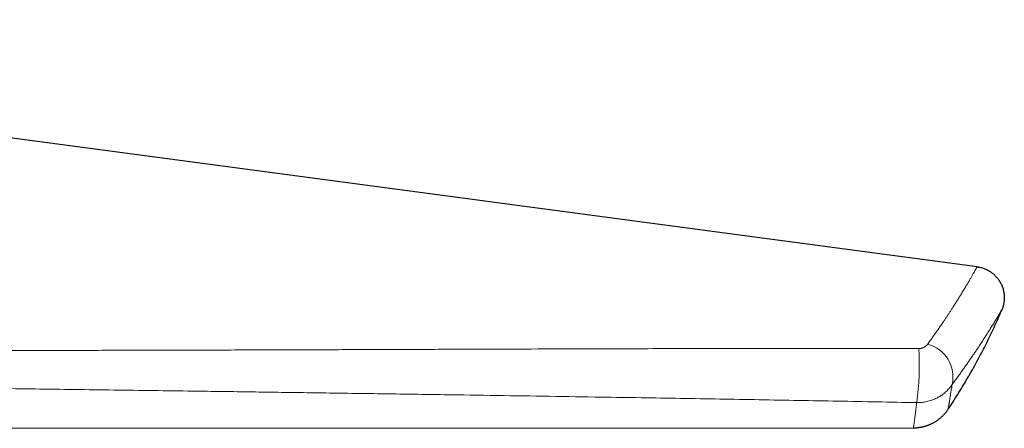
# Model space of a CAD drawing. Header units: millimetres. Extents: x 8 to 549, y 12 to 450.
# Tile 172 of 172: x 489 to 536, y 423 to 442. Entities that reach past the tile are written whole.
import ezdxf

# ---------------------------------------------------------------- set-up
doc = ezdxf.new("R2010")
doc.units = ezdxf.units.MM

msp = doc.modelspace()

# ---------------------------------------------------------------- linework, layer by layer
at = {"color": 7, "linetype": 'Continuous', "lineweight": 30}
for p, q in [((534.841, 430.645), (445.986, 442.483)), ((536.022, 428.569), (536.023, 428.57)), ((476.065, 422.901), (531.788, 422.925)), ((531.788, 422.926), (531.788, 422.926))]:
    msp.add_line(p, q, dxfattribs=at)
at = {"color": 252, "linetype": 'Continuous', "lineweight": 0}
for centre, radius, start, end in [((520.197, 425.866), 11.871, 351.5964, 4.1349), ((532.084, 425.372), 1.598, 346.4379, 76.2389)]:
    msp.add_arc(centre, radius, start, end, dxfattribs=at)
for points, knots in [([(532.464, 426.924), (532.508, 426.985), (532.596, 427.107), (532.723, 427.286), (532.847, 427.463), (532.968, 427.636), (533.084, 427.806), (533.19, 427.961), (533.286, 428.104), (533.372, 428.233), (533.456, 428.36), (533.538, 428.484), (533.617, 428.606), (533.687, 428.715), (533.749, 428.812), (533.803, 428.898), (533.857, 428.982), (533.908, 429.064), (533.958, 429.144), (534.007, 429.222), (534.054, 429.298), (534.105, 429.382), (534.161, 429.473), (534.22, 429.57), (534.276, 429.664), (534.33, 429.753), (534.38, 429.839), (534.428, 429.92), (534.473, 429.996), (534.514, 430.068), (534.554, 430.135), (534.59, 430.199), (534.624, 430.258), (534.653, 430.309), (534.678, 430.353), (534.699, 430.39), (534.718, 430.424), (534.736, 430.456), (534.752, 430.485), (534.767, 430.512), (534.781, 430.536), (534.795, 430.561), (534.808, 430.585), (534.82, 430.607), (534.83, 430.624), (534.836, 430.636), (534.84, 430.643), (534.841, 430.645), (534.841, 430.645), (534.841, 430.645)], [0, 0, 0, 0, 0.027818, 0.055639, 0.083457, 0.111372, 0.139291, 0.167207, 0.189818, 0.21243, 0.235041, 0.257708, 0.280376, 0.303043, 0.320124, 0.337205, 0.354296, 0.371388, 0.388258, 0.405128, 0.422009, 0.43889, 0.462455, 0.486021, 0.509586, 0.53322, 0.556857, 0.580491, 0.603369, 0.626249, 0.649128, 0.672074, 0.695022, 0.717969, 0.735277, 0.752586, 0.769908, 0.78723, 0.804281, 0.821331, 0.838395, 0.855459, 0.879506, 0.903555, 0.927602, 0.951732, 0.975865, 0.999995, 1, 1, 1, 1]), ([(536.023, 428.57), (536.023, 428.57), (536.022, 428.569), (536.017, 428.559), (536.008, 428.544), (535.995, 428.523), (535.98, 428.498), (535.963, 428.468), (535.944, 428.437), (535.923, 428.401), (535.899, 428.362), (535.873, 428.319), (535.842, 428.268), (535.805, 428.207), (535.761, 428.135), (535.714, 428.057), (535.662, 427.973), (535.607, 427.884), (535.55, 427.792), (535.49, 427.696), (535.426, 427.595), (535.359, 427.489), (535.293, 427.385), (535.227, 427.283), (535.163, 427.184), (535.096, 427.082), (535.028, 426.978), (534.958, 426.871), (534.878, 426.752), (534.79, 426.62), (534.691, 426.474), (534.588, 426.323), (534.482, 426.169), (534.372, 426.012), (534.258, 425.851), (534.142, 425.687), (534.021, 425.519), (533.897, 425.348), (533.769, 425.174), (533.681, 425.056), (533.637, 424.997)], [0, 0, 0, 0, 0.027077, 0.054165, 0.081257, 0.108346, 0.135423, 0.15819, 0.18096, 0.203727, 0.226099, 0.248472, 0.270844, 0.299475, 0.328118, 0.356765, 0.385409, 0.41404, 0.441296, 0.468562, 0.495832, 0.523099, 0.550355, 0.57324, 0.596126, 0.619011, 0.641557, 0.664104, 0.68665, 0.715176, 0.743711, 0.77225, 0.800786, 0.829312, 0.857708, 0.886106, 0.914502, 0.943, 0.971501, 1, 1, 1, 1]), ([(471.844, 426.63), (473.077, 426.628), (475.542, 426.625), (479.24, 426.623), (482.938, 426.624), (486.349, 426.626), (489.474, 426.631), (492.313, 426.636), (495.152, 426.642), (497.99, 426.65), (500.829, 426.658), (503.667, 426.667), (506.505, 426.677), (509.238, 426.686), (511.866, 426.695), (514.389, 426.704), (516.702, 426.711), (518.804, 426.716), (520.696, 426.721), (522.587, 426.724), (524.477, 426.726), (526.368, 426.728), (528.258, 426.727), (530.148, 426.726), (531.408, 426.723), (532.037, 426.722)], [0, 0, 0, 0, 0.061369, 0.122737, 0.184106, 0.245475, 0.292605, 0.339735, 0.386865, 0.433995, 0.481128, 0.528261, 0.575394, 0.622527, 0.664461, 0.706396, 0.74833, 0.779783, 0.811236, 0.842686, 0.874135, 0.905601, 0.937068, 0.968534, 1, 1, 1, 1]), ([(532.037, 426.722), (532.043, 426.722), (532.065, 426.722), (532.102, 426.724), (532.148, 426.731), (532.185, 426.74), (532.224, 426.752), (532.264, 426.767), (532.309, 426.789), (532.352, 426.815), (532.394, 426.847), (532.433, 426.884), (532.453, 426.911), (532.464, 426.924)], [0, 0, 0, 0, 0.031117, 0.11354, 0.196273, 0.278764, 0.325436, 0.425476, 0.525869, 0.626026, 0.750508, 0.875386, 1, 1, 1, 1]), ([(531.941, 424.131), (531.312, 424.143), (530.053, 424.167), (528.166, 424.202), (526.277, 424.236), (524.388, 424.269), (522.499, 424.302), (520.61, 424.334), (518.72, 424.365), (516.62, 424.399), (514.309, 424.435), (511.788, 424.474), (509.161, 424.513), (506.43, 424.553), (503.593, 424.594), (500.757, 424.634), (497.605, 424.678), (494.138, 424.726), (490.355, 424.777), (486.658, 424.827), (483.047, 424.875), (479.521, 424.921), (475.996, 424.967), (473.646, 424.998), (472.471, 425.014)], [0, 0, 0, 0, 0.0317921, 0.0635843, 0.0953766, 0.1271687, 0.1589637, 0.1907587, 0.2225471, 0.2543355, 0.2967434, 0.3391513, 0.3815592, 0.4292432, 0.4769272, 0.5246113, 0.5722953, 0.6358759, 0.6994566, 0.7630372, 0.8222778, 0.8815184, 0.9407592, 1, 1, 1, 1]), ([(533.637, 424.997), (533.617, 424.968), (533.577, 424.909), (533.509, 424.824), (533.436, 424.743), (533.357, 424.664), (533.272, 424.59), (533.186, 424.523), (533.101, 424.465), (533.018, 424.413), (532.931, 424.365), (532.841, 424.32), (532.747, 424.28), (532.647, 424.242), (532.539, 424.209), (532.425, 424.18), (532.307, 424.157), (532.187, 424.141), (532.064, 424.131), (531.982, 424.131), (531.941, 424.131)], [0, 0, 0, 0, 0.056345, 0.112735, 0.169079, 0.22715, 0.285271, 0.343342, 0.392988, 0.442666, 0.492312, 0.543168, 0.594058, 0.644914, 0.703062, 0.761263, 0.819411, 0.879588, 0.939824, 1, 1, 1, 1]), ([(533.637, 424.997), (533.631, 424.956), (533.619, 424.875), (533.602, 424.762), (533.585, 424.655), (533.57, 424.558), (533.557, 424.471), (533.544, 424.393), (533.533, 424.32), (533.522, 424.252), (533.512, 424.189), (533.502, 424.131), (533.494, 424.078), (533.486, 424.03), (533.478, 423.987), (533.472, 423.948), (533.466, 423.915), (533.462, 423.886), (533.457, 423.862), (533.454, 423.843), (533.452, 423.828), (533.45, 423.818), (533.449, 423.812), (533.449, 423.814), (533.449, 423.814)], [0, 0, 0, 0, 0.0512594, 0.1025238, 0.1537885, 0.2050483, 0.2503842, 0.2957232, 0.3410624, 0.3863985, 0.4318294, 0.4772632, 0.5226971, 0.5681282, 0.6134624, 0.6587994, 0.7041364, 0.7494707, 0.7948905, 0.8403129, 0.8857353, 0.9311551, 0.9916006, 1, 1, 1, 1]), ([(531.788, 422.926), (531.788, 422.926), (531.788, 422.926), (531.789, 422.936), (531.792, 422.954), (531.795, 422.98), (531.8, 423.015), (531.806, 423.058), (531.812, 423.106), (531.819, 423.158), (531.826, 423.211), (531.834, 423.269), (531.842, 423.334), (531.851, 423.404), (531.861, 423.479), (531.871, 423.561), (531.883, 423.653), (531.896, 423.756), (531.91, 423.872), (531.922, 423.976), (531.933, 424.063), (531.938, 424.108), (531.941, 424.131)], [0, 0, 0, 0, 0.040219, 0.099554, 0.158892, 0.218228, 0.277662, 0.3371, 0.396535, 0.444261, 0.491987, 0.539737, 0.587488, 0.635314, 0.68314, 0.730993, 0.778846, 0.834106, 0.889377, 0.944682, 0.972341, 1, 1, 1, 1])]:
    msp.add_open_spline(points, degree=3, knots=knots, dxfattribs=at)
at = {"color": 7, "linetype": 'Continuous', "lineweight": 30}
msp.add_open_spline([(534.841, 430.645), (534.898, 430.635), (535.012, 430.616), (535.176, 430.563), (535.334, 430.493), (535.483, 430.405), (535.621, 430.3), (535.745, 430.181), (535.855, 430.047), (535.949, 429.902), (536.026, 429.747), (536.085, 429.585), (536.124, 429.416), (536.144, 429.245), (536.144, 429.072), (536.124, 428.9), (536.086, 428.731), (536.044, 428.624), (536.023, 428.57)], degree=3, dxfattribs=at)
for points, knots in [([(533.449, 423.814), (533.475, 423.853), (533.587, 424.019), (533.779, 424.317), (534.025, 424.707), (534.264, 425.102), (534.498, 425.501), (534.724, 425.904), (534.938, 426.299), (535.141, 426.685), (535.331, 427.064), (535.516, 427.444), (535.696, 427.828), (535.865, 428.203), (535.972, 428.451), (536.023, 428.57)], [0, 0, 0, 0, 0.025857, 0.11103, 0.196254, 0.281516, 0.366808, 0.452116, 0.537432, 0.615635, 0.693827, 0.771998, 0.850141, 0.928248, 1, 1, 1, 1]), ([(531.788, 422.925), (531.806, 422.925), (531.846, 422.925), (531.905, 422.928), (531.967, 422.933), (532.028, 422.939), (532.089, 422.948), (532.149, 422.958), (532.209, 422.97), (532.269, 422.984), (532.328, 422.999), (532.386, 423.017), (532.444, 423.036), (532.5, 423.056), (532.556, 423.079), (532.612, 423.103), (532.666, 423.128), (532.72, 423.155), (532.772, 423.184), (532.823, 423.214), (532.874, 423.246), (532.923, 423.279), (532.971, 423.313), (533.018, 423.349), (533.064, 423.386), (533.108, 423.424), (533.152, 423.463), (533.194, 423.503), (533.234, 423.544), (533.273, 423.587), (533.311, 423.63), (533.347, 423.674), (533.382, 423.718), (533.415, 423.764), (533.438, 423.796), (533.449, 423.813), (533.45, 423.814)], [0, 0, 0, 0, 0.02845, 0.059933, 0.091355, 0.122716, 0.154014, 0.185249, 0.216421, 0.247528, 0.278571, 0.309547, 0.340456, 0.371295, 0.402065, 0.432762, 0.463385, 0.493932, 0.5244, 0.554787, 0.585089, 0.615304, 0.645427, 0.675455, 0.705384, 0.735208, 0.764922, 0.79452, 0.823994, 0.853338, 0.882543, 0.911598, 0.940493, 0.969216, 0.997752, 1, 1, 1, 1])]:
    msp.add_open_spline(points, degree=3, knots=knots, dxfattribs=at)

doc.saveas('drawing.dxf')
